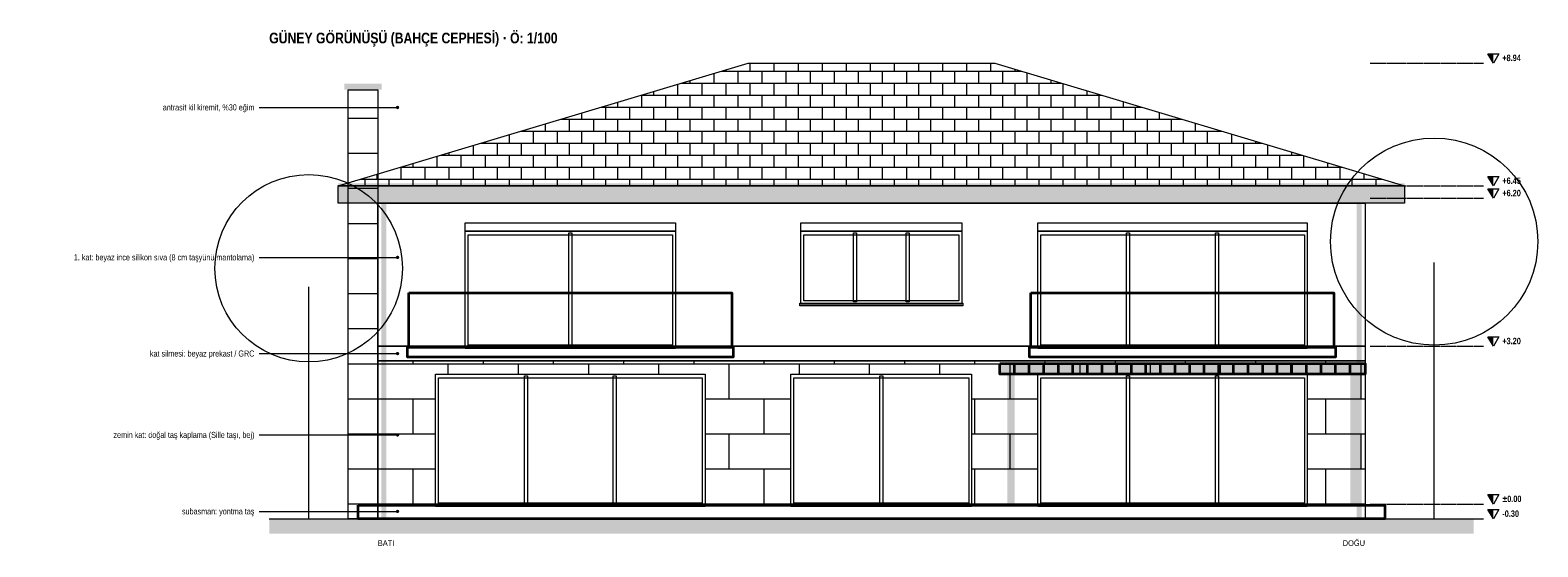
# Model space of a CAD drawing. Header units: centimetres. Extents: x -704 to 7399, y -87 to 961.
# Tile 2 of 2: x 4345 to 7399, y -87 to 961. Entities that reach past the tile are written whole.
import ezdxf
from ezdxf.enums import TextEntityAlignment as Align

# ---------------------------------------------------------------- set-up
doc = ezdxf.new("R2010")
doc.units = ezdxf.units.CM
doc.header["$LTSCALE"] = 0.25
doc.linetypes.add('ACAD_ISO02W100', pattern=[15, 12, -3])
for name, color, linetype, lineweight in [('M-BACA-TUGLA-1', 116, 'Continuous', 9), ('M-BACA-TUGLA-1-T', 8, 'Continuous', 5), ('M-BITK-AGAC-1', 70, 'Continuous', 9), ('M-CKAP-KIREMIT-1', 66, 'Continuous', 9), ('M-CKAP-KIREMIT-1-T', 8, 'Continuous', 5), ('M-CVRE-ZEMIN', 45, 'Continuous', 18), ('M-CVRE-ZEMIN-T', 8, 'Continuous', 5), ('M-DUVK-DOGALTAS-1', 139, 'Continuous', 5), ('M-DUVK-DOGALTAS-1-T', 8, 'Continuous', 5), ('M-DUVK-PREKAST-1', 127, 'Continuous', 5), ('M-GOST-KESITKOT', 46, 'Continuous', 9), ('M-GOST-YAZI', 2, 'Continuous', 9), ('M-PNKS-ALUMINYUM-1', 171, 'Continuous', 9), ('M-SIVA-1', 52, 'Continuous', 5), ('M-TASI-BETONARME-1', 5, 'Continuous', 35), ('M-TASI-BETONARME-1-T', 250, 'Continuous', 5), ('M-YIBO-SAC-1', 12, 'Continuous', 9)]:
    doc.layers.add(name, color=color, linetype=linetype, lineweight=lineweight)
doc.styles.add('YAZI', font='arialn.ttf')
doc.styles.add('YAZI-KALIN', font='arialnb.ttf')

msp = doc.modelspace()

# ---------------------------------------------------------------- hatches: boundary and pattern name
at = {"layer": 'M-BACA-TUGLA-1-T'}
h = msp.add_hatch(color=256, dxfattribs=at)
h.dxf.hatch_style = 1
h.paths.add_polyline_path([(4981, 852), (5057, 852), (5057, 840), (4981, 840)])
h = msp.add_hatch(dxfattribs=at)
h.set_pattern_fill('AR-B816', scale=0.35)
h.paths.add_polyline_path([(4989, 840), (5049, 840), (5049, -30), (4989, -30)])
at = {"layer": 'M-CKAP-KIREMIT-1-T'}
h = msp.add_hatch(dxfattribs=at)
h.set_pattern_fill('AR-B816', scale=0.12)
h.paths.add_polyline_path([(4969, 645), (5799, 894), (6299, 894), (7129, 645)])
h = msp.add_hatch(color=256, dxfattribs=at)
h.dxf.hatch_style = 1
h.paths.add_polyline_path([(4969, 650), (7129, 650), (7129, 640), (4969, 640)])
h = msp.add_hatch(color=256, dxfattribs=at)
h.dxf.hatch_style = 1
h.paths.add_polyline_path([(4969, 645), (7129, 645), (7129, 610), (4969, 610)])
at = {"layer": 'M-CVRE-ZEMIN-T'}
h = msp.add_hatch(dxfattribs=at)
h.set_pattern_fill('EARTH', scale=5)
h.paths.add_polyline_path([(4829, -30), (7269, -30), (7269, -60), (4829, -60)])
at = {"layer": 'M-DUVK-DOGALTAS-1-T'}
h = msp.add_hatch(dxfattribs=at)
h.set_pattern_fill('AR-B816', scale=0.35)
h.paths.add_polyline_path([(5049, 290), (7049, 290), (7049, 263), (5049, 263)])
h = msp.add_hatch(dxfattribs=at)
h.set_pattern_fill('AR-B816', scale=0.35)
h.paths.add_polyline_path([(5049, 263), (5166, 263), (5166, 0), (5049, 0)])
h = msp.add_hatch(dxfattribs=at)
h.set_pattern_fill('AR-B816', scale=0.35)
h.paths.add_polyline_path([(5712, 263), (5886, 263), (5886, 0), (5712, 0)])
h = msp.add_hatch(dxfattribs=at)
h.set_pattern_fill('AR-B816', scale=0.35)
h.paths.add_polyline_path([(6252, 263), (6386, 263), (6386, 0), (6252, 0)])
h = msp.add_hatch(dxfattribs=at)
h.set_pattern_fill('AR-B816', scale=0.35)
h.paths.add_polyline_path([(6932, 263), (7049, 263), (7049, 0), (6932, 0)])
at = {"layer": 'M-GOST-KESITKOT'}
h = msp.add_hatch(color=256, dxfattribs=at)
h.dxf.hatch_style = 1
h.paths.add_polyline_path([(7298, 913), (7309, 913), (7309, 894)])
h = msp.add_hatch(color=256, dxfattribs=at)
h.dxf.hatch_style = 1
h.paths.add_polyline_path([(7298, 664), (7309, 664), (7309, 645)])
h = msp.add_hatch(color=256, dxfattribs=at)
h.dxf.hatch_style = 1
h.paths.add_polyline_path([(7298, 639), (7309, 639), (7309, 620)])
h = msp.add_hatch(color=256, dxfattribs=at)
h.dxf.hatch_style = 1
h.paths.add_polyline_path([(7298, 339), (7309, 339), (7309, 320)])
h = msp.add_hatch(color=256, dxfattribs=at)
h.dxf.hatch_style = 1
h.paths.add_polyline_path([(7298, 19), (7309, 19), (7309, 0)])
h = msp.add_hatch(color=256, dxfattribs=at)
h.dxf.hatch_style = 1
h.paths.add_polyline_path([(7298, -11), (7309, -11), (7309, -30)])
at = {"layer": 'M-GOST-YAZI'}
h = msp.add_hatch(color=256, dxfattribs=at)
h.dxf.hatch_style = 1
edge = h.paths.add_edge_path()
edge.add_arc((5089, 804), 3.5, 0, 360)
h = msp.add_hatch(color=256, dxfattribs=at)
h.dxf.hatch_style = 1
edge = h.paths.add_edge_path()
edge.add_arc((5089, 500), 3.5, 0, 360)
h = msp.add_hatch(color=256, dxfattribs=at)
h.dxf.hatch_style = 1
edge = h.paths.add_edge_path()
edge.add_arc((5089, 305), 3.5, 0, 360)
h = msp.add_hatch(color=256, dxfattribs=at)
h.dxf.hatch_style = 1
edge = h.paths.add_edge_path()
edge.add_arc((5089, 140), 3.5, 0, 360)
h = msp.add_hatch(color=256, dxfattribs=at)
h.dxf.hatch_style = 1
edge = h.paths.add_edge_path()
edge.add_arc((5089, -15), 3.5, 0, 360)
at = {"layer": 'M-TASI-BETONARME-1-T'}
h = msp.add_hatch(color=256, dxfattribs=at)
h.dxf.hatch_style = 1
h.paths.add_polyline_path([(6309, 285), (7049, 285), (7049, 263), (6309, 263)])
h = msp.add_hatch(color=256, dxfattribs=at)
h.dxf.hatch_style = 1
h.paths.add_polyline_path([(6324, 263), (6339, 263), (6339, -2), (6324, -2)])
h = msp.add_hatch(color=256, dxfattribs=at)
h.dxf.hatch_style = 1
h.paths.add_polyline_path([(7019, 263), (7034, 263), (7034, -2), (7019, -2)])
at = {"layer": 'M-YIBO-SAC-1'}
h = msp.add_hatch(color=256, dxfattribs=at)
h.dxf.hatch_style = 1
h.paths.add_polyline_path([(5056, 610), (5066, 610), (5066, -30), (5056, -30)])
h = msp.add_hatch(color=256, dxfattribs=at)
h.dxf.hatch_style = 1
h.paths.add_polyline_path([(7032, 610), (7042, 610), (7042, -30), (7032, -30)])

# ---------------------------------------------------------------- linework, layer by layer
at = {"layer": 'M-BACA-TUGLA-1'}
msp.add_lwpolyline([(4989, 840), (5049, 840), (5049, -30), (4989, -30)], close=True, dxfattribs=at)
at = {"layer": 'M-BITK-AGAC-1'}
for p, q in [((7189, -30), (7189, 490)), ((4909, -30), (4909, 440))]:
    msp.add_line(p, q, dxfattribs=at)
for centre, radius in [((7189, 532), 210), ((4909, 478), 190)]:
    msp.add_circle(centre, radius, dxfattribs=at)
at = {"layer": 'M-CKAP-KIREMIT-1'}
for points in [[(4969, 645), (5799, 894), (6299, 894), (7129, 645)], [(4969, 645), (7129, 645), (7129, 610), (4969, 610)]]:
    msp.add_lwpolyline(points, close=True, dxfattribs=at)
at = {"layer": 'M-CVRE-ZEMIN'}
msp.add_line((4829, -30), (7269, -30), dxfattribs=at)
at = {"layer": 'M-DUVK-DOGALTAS-1'}
for points in [[(5049, 290), (7049, 290), (7049, 0), (5049, 0)], [(5049, 0), (7049, 0), (7049, -30), (5049, -30)]]:
    msp.add_lwpolyline(points, close=True, dxfattribs=at)
at = {"layer": 'M-DUVK-PREKAST-1'}
msp.add_lwpolyline([(5049, 320), (7049, 320), (7049, 290), (5049, 290)], close=True, dxfattribs=at)
at = {"layer": 'M-GOST-KESITKOT', "linetype": 'ACAD_ISO02W100'}
for p, q in [((7059, 894), (7289, 894)), ((7059, 645), (7289, 645)), ((7059, 620), (7289, 620)), ((7059, 320), (7289, 320)), ((7059, 0), (7289, 0)), ((7059, -30), (7289, -30))]:
    msp.add_line(p, q, dxfattribs=at)
at = {"layer": 'M-GOST-KESITKOT'}
for points in [[(7298, 913), (7320, 913), (7309, 894)], [(7298, 664), (7320, 664), (7309, 645)], [(7298, 639), (7320, 639), (7309, 620)], [(7298, 339), (7320, 339), (7309, 320)], [(7298, 19), (7320, 19), (7309, 0)], [(7298, -11), (7320, -11), (7309, -30)]]:
    msp.add_lwpolyline(points, close=True, dxfattribs=at)
at = {"layer": 'M-GOST-YAZI'}
for p, q in [((4809, 804), (5089, 804)), ((4809, 500), (5089, 500)), ((4809, 305), (5089, 305)), ((4809, 140), (5089, 140)), ((4809, -15), (5089, -15))]:
    msp.add_line(p, q, dxfattribs=at)
at = {"layer": 'M-PNKS-ALUMINYUM-1'}
for points in [[(5226, 570), (5652, 570), (5652, 553), (5226, 553)], [(5226, 553), (5652, 553), (5652, 315), (5226, 315)], [(5436, 550), (5442, 550), (5442, 320), (5436, 320)], [(5906, 570), (6232, 570), (6232, 553), (5906, 553)], [(5906, 553), (6232, 553), (6232, 405), (5906, 405)], [(6012.7, 550), (6018.7, 550), (6018.7, 410), (6012.7, 410)], [(6119.3, 550), (6125.3, 550), (6125.3, 410), (6119.3, 410)], [(6386, 570), (6932, 570), (6932, 553), (6386, 553)], [(6386, 553), (6932, 553), (6932, 315), (6386, 315)], [(6566, 550), (6572, 550), (6572, 320), (6566, 320)], [(6746, 550), (6752, 550), (6752, 320), (6746, 320)], [(5232, 546), (5646, 546), (5646, 322), (5232, 322)], [(5912, 546), (6226, 546), (6226, 412), (5912, 412)], [(6392, 546), (6926, 546), (6926, 322), (6392, 322)], [(5904, 407), (6234, 407), (6234, 402), (5904, 402)], [(5904, 407), (6234, 407), (6234, 402), (5904, 402)], [(5166, 263), (5712, 263), (5712, -5), (5166, -5)], [(5172, 256), (5706, 256), (5706, 2), (5172, 2)], [(5346, 260), (5352, 260), (5352, 0), (5346, 0)], [(5526, 260), (5532, 260), (5532, 0), (5526, 0)], [(5886, 263), (6252, 263), (6252, -5), (5886, -5)], [(5892, 256), (6246, 256), (6246, 2), (5892, 2)], [(6066, 260), (6072, 260), (6072, 0), (6066, 0)], [(6386, 263), (6932, 263), (6932, -5), (6386, -5)], [(6392, 256), (6926, 256), (6926, 2), (6392, 2)], [(6566, 260), (6572, 260), (6572, 0), (6566, 0)], [(6746, 260), (6752, 260), (6752, 0), (6746, 0)]]:
    msp.add_lwpolyline(points, close=True, dxfattribs=at)
at = {"layer": 'M-SIVA-1'}
msp.add_lwpolyline([(5049, 610), (7049, 610), (7049, 320), (5049, 320)], close=True, dxfattribs=at)
at = {"layer": 'M-TASI-BETONARME-1'}
for p, q in [((6339, 265), (6339, 285)), ((6368.6, 265), (6368.6, 285)), ((6398.1, 265), (6398.1, 285)), ((6427.7, 265), (6427.7, 285)), ((6457.3, 265), (6457.3, 285)), ((6486.8, 265), (6486.8, 285)), ((6516.4, 265), (6516.4, 285)), ((6546, 265), (6546, 285)), ((6575.5, 265), (6575.5, 285)), ((6605.1, 265), (6605.1, 285)), ((6634.7, 265), (6634.7, 285)), ((6664.2, 265), (6664.2, 285)), ((6693.8, 265), (6693.8, 285)), ((6723.3, 265), (6723.3, 285)), ((6752.9, 265), (6752.9, 285)), ((6782.5, 265), (6782.5, 285)), ((6812, 265), (6812, 285)), ((6841.6, 265), (6841.6, 285)), ((6871.2, 265), (6871.2, 285)), ((6900.7, 265), (6900.7, 285)), ((6930.3, 265), (6930.3, 285)), ((6959.9, 265), (6959.9, 285)), ((6989.4, 265), (6989.4, 285)), ((7019, 265), (7019, 285))]:
    msp.add_line(p, q, dxfattribs=at)
for points in [[(5112, 428), (5766, 428), (5766, 318), (5112, 318)], [(6372, 428), (6986, 428), (6986, 318), (6372, 318)], [(5109, 318), (5769, 318), (5769, 298), (5109, 298)], [(6369, 318), (6989, 318), (6989, 298), (6369, 298)], [(6309, 285), (7049, 285), (7049, 263), (6309, 263)], [(5009, -2), (7089, -2), (7089, -30), (5009, -30)]]:
    msp.add_lwpolyline(points, close=True, dxfattribs=at)

# ---------------------------------------------------------------- texts
at = {"layer": 'M-GOST-KESITKOT', "style": 'YAZI-KALIN'}
for s, p in [('+8.94', (7327, 898)), ('+6.45', (7327, 649)), ('+6.20', (7327, 624)), ('+3.20', (7327, 324)), ('%%p0.00', (7327, 4)), ('-0.30', (7327, -26))]:
    msp.add_text(s, height=12.96, dxfattribs=at).set_placement(p)
at = {"layer": 'M-GOST-YAZI'}
for s, height, style, p in [('GÜNEY GÖRÜNÜŞÜ (BAHÇE CEPHESİ) · Ö: 1/100', 21.6, 'YAZI-KALIN', (4829, 934)), ('BATI', 11.52, 'YAZI', (5049, -85))]:
    msp.add_text(s, height=height, dxfattribs=dict(at, style=style)).set_placement(p)
at = {"layer": 'M-GOST-YAZI', "style": 'YAZI'}
for s, height, p in [('antrasit kil kiremit, %30 eğim', 12.24, (4799, 798)), ('1. kat: beyaz ince silikon sıva (8 cm taşyünü mantolama)', 12.24, (4799, 494)), ('kat silmesi: beyaz prekast / GRC', 12.24, (4799, 299)), ('zemin kat: doğal taş kaplama (Sille taşı, bej)', 12.24, (4799, 134)), ('subasman: yontma taş', 12.24, (4799, -21)), ('DOĞU', 11.52, (7049, -85))]:
    msp.add_text(s, height=height, dxfattribs=at).set_placement(p, align=Align.RIGHT)

doc.saveas('drawing.dxf')
